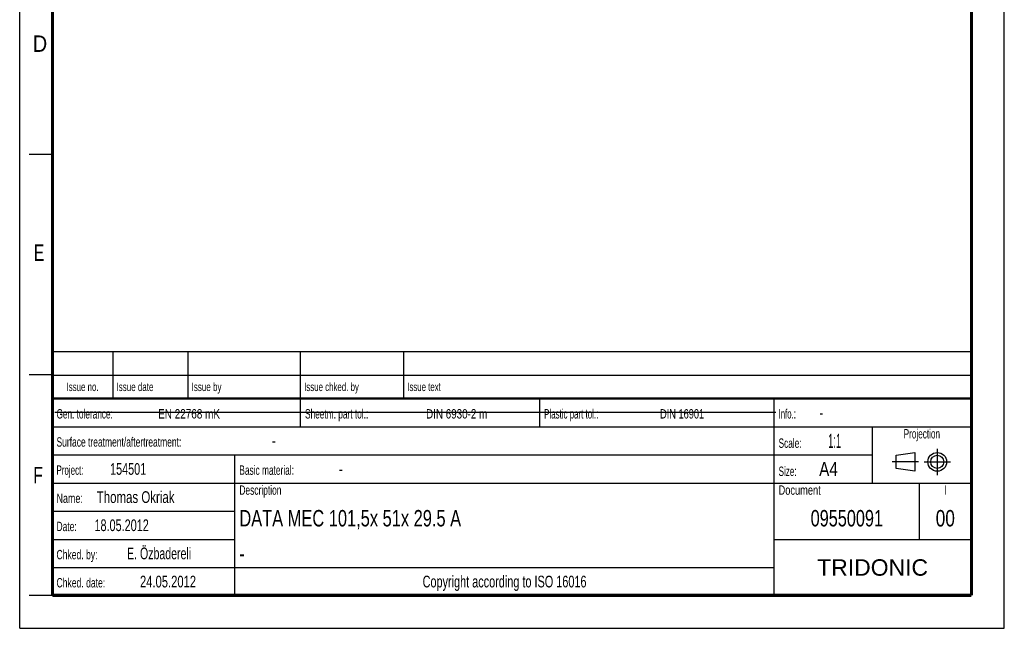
# Model space of a CAD drawing. Header units: millimetres. Extents: x 0 to 210, y 0 to 297.
# Tile 1 of 15: x 0 to 210, y 0 to 130. Entities that reach past the tile are written whole.
import ezdxf
from ezdxf.enums import TextEntityAlignment as Align

# ---------------------------------------------------------------- set-up
doc = ezdxf.new("R2010")
doc.units = ezdxf.units.MM
doc.header["$LTSCALE"] = 19.36
doc.linetypes.add('CENTER', pattern=[0.6, 0.375, -0.075, 0.075, -0.075])
doc.layers.get('0').update_dxf_attribs({"linetype": 'CONTINUOUS'})
doc.layers.add('DEFAULT_1', color=7, linetype='CENTER')
doc.layers.add('Z_NOTICE', color=7, linetype='CONTINUOUS')
doc.styles.add('TEXTSTYLE_2', font='txt', dxfattribs={"width": 0.75})
doc.styles.add('TEXTSTYLE_4', font='arial.ttf')

# ---------------------------------------------------------------- blocks, each defined once
blk = doc.blocks.new('SYMBOL_2_BL0', base_point=(192.31, 35.47))
at = {"color": 2, "linetype": 'CONTINUOUS'}
for p, q in [((186.91, 36.87), (190.91, 37.47)), ((186.91, 34.07), (186.91, 36.87)), ((190.91, 37.47), (190.91, 33.47)), ((190.91, 33.47), (186.91, 34.07))]:
    blk.add_line(p, q, dxfattribs=at)
for radius in [2, 1.4]:
    blk.add_circle((195.71, 35.47), radius, dxfattribs=at)
at = {"layer": 'DEFAULT_1', "color": 2, "linetype": 'CENTER'}
for p, q in [((195.71, 38.27), (195.71, 32.67)), ((191.71, 35.47), (186.11, 35.47)), ((192.91, 35.47), (198.5, 35.47))]:
    blk.add_line(p, q, dxfattribs=at)

msp = doc.modelspace()

# ---------------------------------------------------------------- linework, layer by layer
at = {"color": 2, "linetype": 'CONTINUOUS'}
for p, q in [((0, 0), (0, 297)), ((210, 0), (210, 297)), ((7, 101), (2, 101)), ((6.9136, 48.9602), (6.9136, 58.9602)), ((6.9136, 58.9602), (202.9136, 58.9602)), ((19.9136, 48.9602), (19.9136, 58.9602)), ((35.9136, 48.9602), (35.9136, 58.9602)), ((59.9136, 48.9602), (59.9136, 58.9602)), ((81.9136, 48.9602), (81.9136, 58.9602)), ((202.9136, 48.9602), (202.9136, 58.9602)), ((7, 54), (2, 54)), ((6.9136, 53.9602), (202.9136, 53.9602)), ((6.9135, 6.9601), (6.9135, 48.9601)), ((6.9135, 48.9601), (202.9135, 48.9601)), ((6.9136, 48.9602), (202.9136, 48.9602)), ((59.9135, 42.9601), (59.9135, 48.9601)), ((110.9135, 42.9601), (110.9135, 48.9601)), ((160.9135, 6.9601), (160.9135, 48.9601)), ((202.9135, 6.9601), (202.9135, 48.9601)), ((6.9135, 42.9601), (202.9135, 42.9601)), ((181.9135, 30.9601), (181.9135, 42.9601)), ((6.9135, 36.9601), (181.9135, 36.9601)), ((45.9135, 6.9601), (45.9135, 36.9601)), ((6.9135, 30.9601), (202.9135, 30.9601)), ((191.9135, 18.9601), (191.9135, 30.9601)), ((6.9135, 24.9601), (45.9135, 24.9601)), ((6.9135, 18.9601), (45.9135, 18.9601)), ((160.9135, 18.9601), (202.9135, 18.9601)), ((6.9135, 12.9601), (160.9135, 12.9601)), ((7, 7), (2, 7)), ((6.9135, 6.9601), (202.9135, 6.9601)), ((0, 0), (210, 0))]:
    msp.add_line(p, q, dxfattribs=at)
at = {"color": 7, "linetype": 'CONTINUOUS'}
msp.add_line((7.4681, 46.0424), (161.2681, 46.0424), dxfattribs=at)
for points, const_width in [([(7, 7), (7, 290)], 0.7), ([(203, 7), (203, 290)], 0.7), ([(7, 49), (203, 49)], 0.5), ([(7, 7), (203, 7)], 0.7)]:
    msp.add_lwpolyline(points, dxfattribs=dict(at, const_width=const_width))

# ---------------------------------------------------------------- block references
at = {"color": 2, "linetype": 'CONTINUOUS'}
msp.add_blockref('SYMBOL_2_BL0', (192.3051, 35.4697), dxfattribs=at)

# ---------------------------------------------------------------- texts
at = {"color": 5, "linetype": 'CONTINUOUS', "style": 'TEXTSTYLE_2'}
for s, width, p in [('D', 0.904762, (2.8073, 122.8572)), ('E', 0.714286, (3.0025, 78.3025)), ('F', 0.714286, (2.9222, 30.897))]:
    msp.add_text(s, height=3.5, dxfattribs=dict(at, width=width)).set_placement(p)
at = {"layer": 'Z_NOTICE', "color": 5, "linetype": 'CONTINUOUS', "style": 'TEXTSTYLE_2'}
for s, height, width, p in [('Issue date ', 1.8, 0.707792, (20.6636, 50.5602)), ('Issue by ', 1.8, 0.71164, (36.6636, 50.5602)), ('Issue chked. by', 1.8, 0.698413, (60.6636, 50.5602)), ('Issue text ', 1.8, 0.694805, (82.6636, 50.5602)), ('Gen. tolerance:', 2, 0.657143, (7.851, 44.7101)), ('EN 22768 mK', 2, 0.792208, (29.5296, 44.7101)), ('Sheetm. part tol.:', 2, 0.662698, (60.851, 44.7101)), ('DIN 6930-2 m', 2, 0.78373, (86.6725, 44.7101)), ('Plastic part tol.:', 2, 0.632275, (111.851, 44.7101)), ('DIN 16901', 2, 0.73545, (136.5772, 44.7101)), ('Info.: ', 2, 0.622449, (161.851, 44.7101)), ('-', 2.5, 0.714286, (170.5653, 44.7101)), ('Surface treatment/aftertreatment: ', 2, 0.67577, (7.851, 38.7101)), ('Scale:  ', 2, 0.660714, (161.851, 38.4601)), ('1:1', 3, 0.5, (172.4225, 38.4601)), ('-', 2.5, 0.714286, (53.8034, 38.7101)), ('Project: ', 2, 0.634921, (7.851, 32.7101)), ('154501', 2.5, 0.690476, (19.2796, 32.7101)), ('Basic material: ', 2, 0.66369, (46.851, 32.7101)), ('-', 2.5, 0.714286, (68.0891, 32.7101)), ('Size: ', 2, 0.646825, (161.851, 32.4601)), (' A4', 3, 0.809524, (169.613, 32.4601)), ('Thomas Okriak', 2.5, 0.732601, (16.4225, 26.7101)), ('Description', 2, 0.670996, (46.851, 28.4601)), ('Document', 2, 0.738095, (161.851, 28.4601)), ('Name: ', 2, 0.714286, (7.851, 26.7101)), ('18.05.2012', 2.5, 0.692857, (15.9463, 20.7101)), ('Date: ', 2, 0.674603, (7.851, 20.7101)), ('Chked. by: ', 2, 0.683983, (7.851, 14.7101)), ('E. Özbadereli', 2.5, 0.674908, (22.8987, 14.7101)), ('Chked. date: ', 2, 0.684982, (7.851, 8.7101)), ('24.05.2012', 2.5, 0.714286, (25.6606, 8.7101))]:
    msp.add_text(s, height=height, dxfattribs=dict(at, width=width)).set_placement(p)
for s, height, width, p in [('Issue no.', 1.8, 0.698413, (13.4136, 50.5602)), ('Projection', 2, 0.652381, (192.4135, 40.4601)), ('I', 2, 0.642857, (197.4135, 28.4601)), ('Copyright according to ISO 16016', 2.5, 0.694196, (103.4135, 8.7101))]:
    msp.add_text(s, height=height, dxfattribs=dict(at, width=width)).set_placement(p, align=Align.CENTER)
at = {"layer": 'Z_NOTICE', "color": 7, "linetype": 'CONTINUOUS', "style": 'TEXTSTYLE_2'}
for s, width, p in [('DATA MEC 101,5x 51x 29.5 A', 0.748168, (46.851, 21.7101)), ('-', 0.714286, (46.851, 14.2101))]:
    msp.add_text(s, height=3.5, dxfattribs=dict(at, width=width)).set_placement(p)
for s, width, p in [('09550091', 0.741071, (176.4135, 21.7101)), ('00', 0.785714, (197.4135, 21.7101))]:
    msp.add_text(s, height=3.5, dxfattribs=dict(at, width=width)).set_placement(p, align=Align.CENTER)
at = {"layer": 'Z_NOTICE', "color": 5, "linetype": 'CONTINUOUS', "style": 'TEXTSTYLE_4'}
msp.add_text('TRIDONIC', height=3.5, dxfattribs=at).set_placement((181.9135, 11.2101), align=Align.CENTER)

doc.saveas('drawing.dxf')
